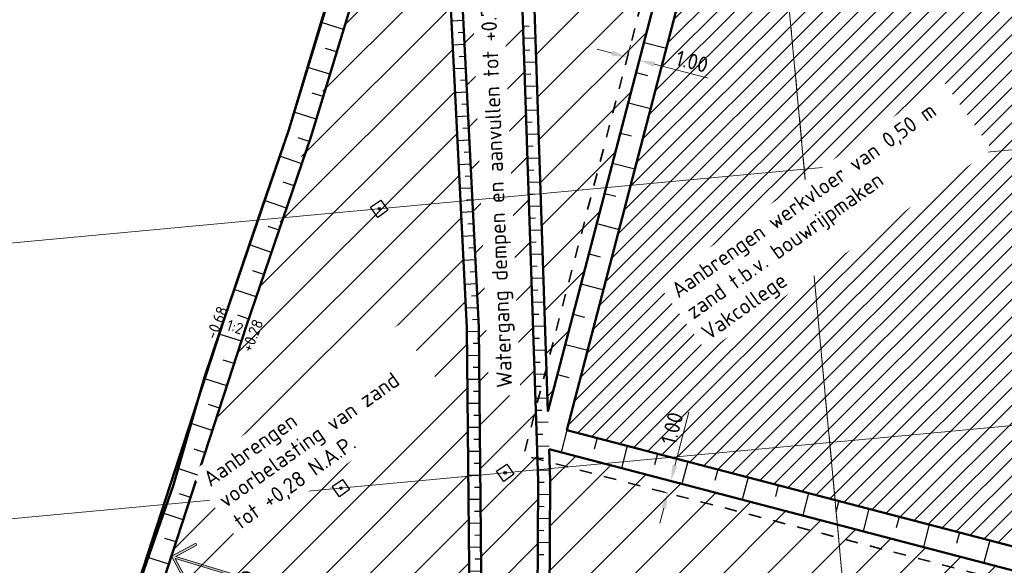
# Model space of a CAD drawing. Header units: metres. Extents: x 73551 to 77648, y 445066 to 446904.
# Tile 10 of 20: x 75012 to 75090, y 445427 to 445471. Entities that reach past the tile are written whole.
import ezdxf
from ezdxf.enums import TextEntityAlignment as Align

# ---------------------------------------------------------------- set-up
doc = ezdxf.new("R2010")
doc.units = ezdxf.units.M
doc.header["$PDMODE"] = 35
doc.header["$PDSIZE"] = 3
doc.linetypes.add('AL-PROFIEL-SO', pattern=[6.4, 4, -0.8, 0.8, -0.8])
doc.linetypes.add('VH-MATERIAALGRENS-SO', pattern=[2, 1, -1])
for name, color, linetype, lineweight in [('N-WE-GW-OPHOGING-WERK-A-500', 92, 'Continuous', 18), ('N-WE-GW-TALUDARCERING-S', 90, 'Continuous', 25), ('N-WE-GW-TALUDARCERING_KORT-G', 90, 'Continuous', 25), ('N-WE-GW-TALUDARCERING_LANG-G', 90, 'Continuous', 25), ('N-WE-GW-VOORBELASTING-GD', 90, 'Continuous', 50), ('N-WE-GW-VOORBELASTING-M', 7, 'Continuous', 18), ('N-WE-GW-VOORBELASTING_ZAKBAAK-S', 90, 'Continuous', 25), ('N-WE-KG-KADASTRAAL_BEBOUWING-G', 170, 'Continuous', 35), ('X-XX-AL-HOOGTELABEL-T18', 10, 'Continuous', 18), ('X-XX-AL-VERWIJZING-S-500', 7, 'Continuous', 18)]:
    doc.layers.add(name, color=color, linetype=linetype, lineweight=lineweight)
doc.layers.add('X-XX-AL-HULPLIJN-G', color=211, linetype='Continuous', lineweight=18, plot=False)
doc.styles.add('NLCS-ISO', font='NLCS-ISO.ttf')
doc.styles.add('NLCS-ISO-M500-T18', font='NLCS-ISO.ttf', dxfattribs={"height": 0.9})
doc.styles.add('NLCS-ISO-M500-T25', font='NLCS-ISO.ttf', dxfattribs={"height": 1.25})
doc.dimstyles.new('NLCS-M500-T25-PIJL_L3_H2', dxfattribs={"dimscale": 0.5, "dimtxt": 2.5, "dimasz": 2.5, "dimexe": 2, "dimexo": 2, "dimgap": 0.7, "dimtad": 1, "dimdec": 3, "dimzin": 0, "dimdsep": 46, "dimtxsty": 'NLCS-ISO-M500-T25', "dimcen": 0, "dimdle": 2, "dimclrd": 256, "dimclre": 256, "dimclrt": 256, "dimazin": 0, "dimtfac": 1, "dimtdec": 3, "dimtofl": 0, "dimtmove": 0, "dimatfit": 3, "dimfxl": 2, "dimfxlon": 1, "dimtfillclr": 256, "dimtolj": 1, "dimtzin": 0, "dimlwd": -1, "dimlwe": -1, "dimarcsym": 0})

# ---------------------------------------------------------------- blocks, each defined once
blk = doc.blocks.new('SGW-ZAKBAAK')
at = {"color": 0, "linetype": 'ByBlock', "lineweight": -2, "flags": 128}
blk.add_lwpolyline([(-0.25, 0.25), (0.25, 0.25), (0.25, -0.25), (-0.25, -0.25)], close=True, dxfattribs=at)
at = {"color": 0, "linetype": 'ByBlock', "lineweight": -2}
blk.add_circle((0, 0), 0.05, dxfattribs=at)
at = {"color": 0, "linetype": 'ByBlock', "lineweight": -2, "style": 'NLCS-ISO'}
blk.add_attdef('NUMMER', (0.4, -0.4), '', height=0.5, dxfattribs=at)
blk = doc.blocks.new('*U25')
at = {"linetype": 'AL-PROFIEL-SO', "flags": 128}
blk.add_lwpolyline([(0, 0), (270.79, 0)], dxfattribs=at)
at = {"style": 'NLCS-ISO'}
for tag, p in [('Aanzicht1', (0, -1)), ('Aanzicht2', (270.79, -1))]:
    blk.add_attdef(tag, text='', height=5, dxfattribs=at).set_placement(p, align=Align.TOP_CENTER)
blk = doc.blocks.new('*U32')
at = {"layer": 'N-WE-GW-TALUDARCERING_KORT-G'}
for p, q in [((75046.512, 445486.536), (75046.512, 445487.016)), ((75048.432, 445486.536), (75048.432, 445487.016)), ((75050.352, 445486.536), (75050.352, 445487.016)), ((75046.384, 445484.832), (75045.905, 445484.808)), ((75046.481, 445482.915), (75046.002, 445482.891)), ((75046.578, 445480.997), (75046.099, 445480.973)), ((75046.675, 445479.08), (75046.196, 445479.056)), ((75046.772, 445477.162), (75046.293, 445477.138)), ((75046.869, 445475.245), (75046.39, 445475.22)), ((75046.966, 445473.327), (75046.487, 445473.303)), ((75047.063, 445471.41), (75046.584, 445471.385)), ((75047.16, 445469.492), (75046.681, 445469.468)), ((75047.257, 445467.574), (75046.778, 445467.55)), ((75047.354, 445465.657), (75046.874, 445465.633)), ((75047.451, 445463.739), (75046.971, 445463.715)), ((75047.548, 445461.822), (75047.068, 445461.798)), ((75047.645, 445459.904), (75047.165, 445459.88)), ((75047.742, 445457.987), (75047.262, 445457.962)), ((75047.839, 445456.069), (75047.359, 445456.045)), ((75047.936, 445454.152), (75047.456, 445454.127)), ((75048.033, 445452.234), (75047.553, 445452.21)), ((75048.13, 445450.317), (75047.65, 445450.292)), ((75048.227, 445448.399), (75047.747, 445448.375)), ((75048.324, 445446.481), (75047.844, 445446.457)), ((75048.366, 445444.562), (75047.886, 445444.558)), ((75048.383, 445442.642), (75047.903, 445442.638)), ((75048.4, 445440.722), (75047.92, 445440.718)), ((75048.417, 445438.802), (75047.937, 445438.798)), ((75048.435, 445436.883), (75047.955, 445436.878)), ((75048.452, 445434.963), (75047.972, 445434.958)), ((75048.469, 445433.043), (75047.989, 445433.038)), ((75048.486, 445431.123), (75048.006, 445431.118)), ((75048.503, 445429.203), (75048.023, 445429.199)), ((75048.521, 445427.283), (75048.041, 445427.279)), ((75048.538, 445425.363), (75048.058, 445425.359)), ((75048.555, 445423.443), (75048.075, 445423.439)), ((75048.572, 445421.523), (75048.092, 445421.519)), ((75048.59, 445419.603), (75048.11, 445419.599)), ((75048.607, 445417.683), (75048.127, 445417.679)), ((75048.624, 445415.763), (75048.144, 445415.759))]:
    blk.add_line(p, q, dxfattribs=at)
at = {"layer": 'N-WE-GW-TALUDARCERING_LANG-G'}
for p, q in [((75047.472, 445486.536), (75047.472, 445487.496)), ((75049.392, 445486.536), (75049.392, 445487.496)), ((75046.336, 445485.791), (75045.377, 445485.743)), ((75046.433, 445483.874), (75045.474, 445483.825)), ((75046.53, 445481.956), (75045.571, 445481.908)), ((75046.627, 445480.039), (75045.668, 445479.99)), ((75046.724, 445478.121), (75045.765, 445478.073)), ((75046.821, 445476.203), (75045.862, 445476.155)), ((75046.918, 445474.286), (75045.959, 445474.237)), ((75047.014, 445472.368), (75046.056, 445472.32)), ((75047.111, 445470.451), (75046.153, 445470.402)), ((75047.208, 445468.533), (75046.25, 445468.485)), ((75047.305, 445466.616), (75046.347, 445466.567)), ((75047.402, 445464.698), (75046.444, 445464.65)), ((75047.499, 445462.781), (75046.541, 445462.732)), ((75047.596, 445460.863), (75046.638, 445460.815)), ((75047.693, 445458.946), (75046.734, 445458.897)), ((75047.79, 445457.028), (75046.831, 445456.979)), ((75047.887, 445455.11), (75046.928, 445455.062)), ((75047.984, 445453.193), (75047.025, 445453.144)), ((75048.081, 445451.275), (75047.122, 445451.227)), ((75048.178, 445449.358), (75047.219, 445449.309)), ((75048.275, 445447.44), (75047.316, 445447.392)), ((75048.357, 445445.522), (75047.397, 445445.514)), ((75048.374, 445443.602), (75047.414, 445443.594)), ((75048.392, 445441.682), (75047.432, 445441.674)), ((75048.409, 445439.762), (75047.449, 445439.754)), ((75048.426, 445437.843), (75047.466, 445437.834)), ((75048.443, 445435.923), (75047.483, 445435.914)), ((75048.46, 445434.003), (75047.5, 445433.994)), ((75048.478, 445432.083), (75047.518, 445432.074)), ((75048.495, 445430.163), (75047.535, 445430.154)), ((75048.512, 445428.243), (75047.552, 445428.234)), ((75048.529, 445426.323), (75047.569, 445426.314)), ((75048.546, 445424.403), (75047.587, 445424.394)), ((75048.564, 445422.483), (75047.604, 445422.475)), ((75048.581, 445420.563), (75047.621, 445420.555)), ((75048.598, 445418.643), (75047.638, 445418.635)), ((75048.615, 445416.723), (75047.655, 445416.715))]:
    blk.add_line(p, q, dxfattribs=at)
blk = doc.blocks.new('*U66')
h = blk.add_hatch(color=256)
h.dxf.hatch_style = 1
h.paths.add_polyline_path([(0, 10.25), (-3.12, 7.12), (-2.88, 6.88), (-0.17, 9.58), (-0.17, 0), (0.17, 0), (0.17, 9.58), (2.88, 6.88), (3.12, 7.12)])
h = blk.add_hatch(color=256)
h.dxf.hatch_style = 1
h.paths.add_polyline_path([(45.82, 10.25), (48.94, 7.12), (48.69, 6.88), (45.99, 9.58), (45.99, 0), (45.64, 0), (45.64, 9.58), (42.94, 6.88), (42.69, 7.12)])
blk.add_lwpolyline([(45.82, 10.25), (48.94, 7.12), (48.69, 6.88), (45.99, 9.58), (45.99, 0), (45.64, 0), (45.64, 9.58), (42.94, 6.88), (42.69, 7.12), (45.82, 10.25)], close=True)
at = {"linetype": 'AL-PROFIEL-SO', "flags": 128}
blk.add_lwpolyline([(0, 0), (45.82, 0)], dxfattribs=at)
at = {"style": 'NLCS-ISO'}
for tag, p in [('Aanzicht1', (0, -1)), ('Aanzicht2', (45.82, -1))]:
    blk.add_attdef(tag, text='', height=5, dxfattribs=at).set_placement(p, align=Align.TOP_CENTER)
blk = doc.blocks.new('*D105')
at = {"layer": 'Defpoints', "color": 0, "transparency": 16777216}
for p in [(75063.721, 445433.556), (75063.721, 445433.556), (75063.468, 445432.588)]:
    blk.add_point(p, dxfattribs=at)
at = {"layer": 'N-WE-GW-VOORBELASTING-M', "transparency": 16777216}
for p, q in [((75064.037, 445434.765), (75065.162, 445439.07)), ((75063.721, 445433.556), (75062.754, 445433.809)), ((75063.468, 445432.588), (75062.501, 445432.841)), ((75063.152, 445431.379), (75062.836, 445430.169))]:
    blk.add_line(p, q, dxfattribs=at)
for points in [[(75063.836, 445434.818), (75064.239, 445434.712), (75063.721, 445433.556)], [(75062.951, 445431.431), (75063.354, 445431.326), (75063.468, 445432.588)]]:
    blk.add_solid(points, dxfattribs=at)
at = {"layer": 'N-WE-GW-VOORBELASTING-M', "transparency": 16777216, "insert": (75063.815, 445437.769), "char_height": 1.25, "attachment_point": 5, "rotation": 75.35337, "style": 'NLCS-ISO-M500-T25'}
blk.add_mtext('\\A1;1.00', dxfattribs=at)
blk = doc.blocks.new('*D106')
at = {"layer": 'Defpoints', "color": 0, "transparency": 16777216}
for p in [(75061.208, 445467.259), (75059.983, 445466.525), (75060.951, 445466.273)]:
    blk.add_point(p, dxfattribs=at)
at = {"layer": 'N-WE-GW-VOORBELASTING-M', "transparency": 16777216}
for p, q in [((75059.03, 445467.826), (75057.821, 445468.141)), ((75060.235, 445467.493), (75060.492, 445468.479)), ((75061.203, 445467.241), (75061.46, 445468.227)), ((75062.417, 445466.944), (75066.724, 445465.823))]:
    blk.add_line(p, q, dxfattribs=at)
for points in [[(75059.083, 445468.028), (75058.978, 445467.624), (75060.24, 445467.511)], [(75062.47, 445467.146), (75062.365, 445466.742), (75061.208, 445467.259)]]:
    blk.add_solid(points, dxfattribs=at)
at = {"layer": 'N-WE-GW-VOORBELASTING-M', "transparency": 16777216, "insert": (75065.421, 445467.169), "char_height": 1.25, "attachment_point": 5, "rotation": 345.40467, "style": 'NLCS-ISO-M500-T25'}
blk.add_mtext('\\A1;1.00', dxfattribs=at)

msp = doc.modelspace()

# ---------------------------------------------------------------- hatches: boundary and pattern name
at = {"layer": 'N-WE-GW-OPHOGING-WERK-A-500'}
h = msp.add_hatch(dxfattribs=at)
h.set_pattern_fill('AGW-WERK_AANVULLEN-SOD', color=256, scale=0.2, pattern_type=2)
h.set_pattern_definition([(45, (0, 0), (-0.7071067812, 0.7071067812), [])])
h.paths.add_polyline_path([(75121.776, 445437.049), (75117.68, 445421.356), (75086.332, 445429.549), (75055.396, 445437.634), (75068.371, 445487.463), (75063.885, 445488.763), (75068.145, 445505.082), (75103.437, 445494.706), (75102.664, 445491.743), (75133.939, 445483.652), (75127.904, 445460.529)])
h = msp.add_hatch(dxfattribs=at)
h.set_pattern_fill('AGW-WERK_AANVULLEN-SOD', color=256, scale=0.5, pattern_type=2)
h.set_pattern_definition([(45, (0, 0), (-1.767766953, 1.767766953), [])])
h.paths.add_polyline_path([(75051.502, 445486.168), (75046.298, 445486.536), (75048.12, 445450.667), (75048.474, 445432.531), (75048.627, 445415.396), (75053.504, 445414.154), (75053.051, 445424.066), (75053.084, 445429.899), (75053.105, 445433.569)])

# ---------------------------------------------------------------- linework, layer by layer
at = {"layer": 'N-WE-GW-TALUDARCERING_KORT-G'}
for p, q in [((75036.966, 445467.943), (75036.076, 445468.213)), ((75060.951, 445466.273), (75061.842, 445466.041)), ((75035.873, 445464.348), (75034.983, 445464.618)), ((75052.085, 445464.23), (75052.565, 445464.246)), ((75052.149, 445462.306), (75052.629, 445462.322)), ((75034.768, 445460.757), (75033.887, 445461.057)), ((75059.691, 445461.434), (75060.582, 445461.203)), ((75052.213, 445460.383), (75052.693, 445460.399)), ((75052.277, 445458.459), (75052.757, 445458.475)), ((75033.555, 445457.2), (75032.674, 445457.5)), ((75052.341, 445456.535), (75052.821, 445456.551)), ((75058.431, 445456.596), (75059.322, 445456.364)), ((75032.342, 445453.644), (75031.461, 445453.944)), ((75052.405, 445454.612), (75052.885, 445454.628)), ((75052.469, 445452.688), (75052.949, 445452.704)), ((75057.171, 445451.757), (75058.062, 445451.525)), ((75052.533, 445450.765), (75053.013, 445450.781)), ((75031.129, 445450.087), (75030.249, 445450.387)), ((75052.597, 445448.841), (75053.077, 445448.857)), ((75029.916, 445446.531), (75029.036, 445446.831)), ((75052.661, 445446.917), (75053.141, 445446.933)), ((75055.911, 445446.919), (75056.802, 445446.687)), ((75052.725, 445444.994), (75053.205, 445445.01)), ((75052.789, 445443.07), (75053.269, 445443.086)), ((75054.651, 445442.08), (75055.542, 445441.848)), ((75052.853, 445441.146), (75053.333, 445441.162)), ((75052.917, 445439.223), (75053.397, 445439.239)), ((75052.981, 445437.299), (75053.461, 445437.315)), ((75057.815, 445437.003), (75057.582, 445436.112)), ((75053.045, 445435.375), (75053.525, 445435.391)), ((75062.653, 445435.74), (75062.42, 445434.85)), ((75067.491, 445434.478), (75067.258, 445433.587)), ((75053.104, 445433.452), (75053.584, 445433.449)), ((75072.329, 445433.215), (75072.096, 445432.325)), ((75077.167, 445431.953), (75076.934, 445431.062)), ((75053.093, 445431.527), (75053.573, 445431.524)), ((75082.005, 445430.69), (75081.772, 445429.8)), ((75053.082, 445429.602), (75053.562, 445429.6)), ((75024.092, 445428.668), (75023.208, 445428.956)), ((75086.843, 445429.428), (75086.61, 445428.537)), ((75053.072, 445427.678), (75053.552, 445427.675))]:
    msp.add_line(p, q, dxfattribs=at)
at = {"layer": 'N-WE-GW-TALUDARCERING_LANG-G'}
for p, q in [((75037.513, 445469.74), (75035.733, 445470.281)), ((75061.581, 445468.692), (75063.362, 445468.229)), ((75036.419, 445466.145), (75034.64, 445466.686)), ((75060.321, 445463.854), (75062.102, 445463.39)), ((75035.326, 445462.55), (75033.547, 445463.091)), ((75052.117, 445463.268), (75053.077, 445463.3)), ((75052.181, 445461.345), (75053.141, 445461.377)), ((75034.161, 445458.978), (75032.401, 445459.579)), ((75052.245, 445459.421), (75053.205, 445459.453)), ((75059.061, 445459.015), (75060.842, 445458.551)), ((75052.309, 445457.497), (75053.269, 445457.529)), ((75032.948, 445455.422), (75031.188, 445456.022)), ((75052.373, 445455.574), (75053.333, 445455.606)), ((75057.801, 445454.176), (75059.582, 445453.713)), ((75052.437, 445453.65), (75053.397, 445453.682)), ((75031.735, 445451.865), (75029.975, 445452.466)), ((75052.501, 445451.726), (75053.461, 445451.758)), ((75052.565, 445449.803), (75053.525, 445449.835)), ((75056.541, 445449.338), (75058.323, 445448.874)), ((75030.522, 445448.309), (75028.762, 445448.909)), ((75052.629, 445447.879), (75053.589, 445447.911)), ((75052.693, 445445.955), (75053.653, 445445.987)), ((75055.281, 445444.499), (75057.063, 445444.035)), ((75052.757, 445444.032), (75053.717, 445444.064)), ((75052.821, 445442.108), (75053.781, 445442.14)), ((75052.885, 445440.185), (75053.844, 445440.216)), ((75052.949, 445438.261), (75053.908, 445438.293)), ((75055.396, 445437.634), (75054.931, 445435.853)), ((75053.013, 445436.337), (75053.972, 445436.369)), ((75060.234, 445436.372), (75059.769, 445434.59)), ((75065.072, 445435.109), (75064.607, 445433.328)), ((75053.077, 445434.414), (75054.036, 445434.446)), ((75069.91, 445433.847), (75069.445, 445432.066)), ((75053.099, 445432.489), (75054.059, 445432.484)), ((75074.748, 445432.584), (75074.283, 445430.803)), ((75079.586, 445431.322), (75079.121, 445429.541)), ((75024.674, 445430.455), (75022.905, 445431.031)), ((75053.088, 445430.565), (75054.048, 445430.559)), ((75084.424, 445430.059), (75083.959, 445428.278)), ((75089.262, 445428.797), (75088.797, 445427.016)), ((75053.077, 445428.64), (75054.037, 445428.635)), ((75023.51, 445426.882), (75021.742, 445427.458))]:
    msp.add_line(p, q, dxfattribs=at)
at = {"layer": 'N-WE-GW-VOORBELASTING-GD', "flags": 128}
for points in [[(75048.627, 445415.396), (75040.989, 445417.602), (75022.336, 445423.276), (75029.739, 445446.013), (75034.888, 445461.11), (75040.252, 445478.749), (75045.949, 445495.79), (75086.562, 445532.847)], [(75053.881, 445439.121), (75066.138, 445486.193), (75061.652, 445487.494), (75066.843, 445507.383), (75089.379, 445500.758)], [(75121.776, 445437.049), (75117.68, 445421.356), (75086.332, 445429.549), (75055.396, 445437.634), (75068.371, 445487.463), (75063.885, 445488.763), (75068.145, 445505.082), (75103.437, 445494.706), (75102.664, 445491.743), (75133.939, 445483.652), (75127.904, 445460.529), (75121.776, 445437.049)], [(75044.137, 445496.271), (75042.731, 445492.302), (75040.287, 445484.835), (75037.818, 445477.292), (75035.481, 445469.529), (75033.12, 445461.688), (75031.348, 445456.504), (75029.557, 445451.267), (75026.371, 445441.872), (75023.891, 445433.242), (75020.648, 445423.946), (75018.002, 445416.117), (75016.176, 445409.939), (75014.331, 445403.699), (75012.692, 445398.783), (75012.008, 445396.732)], [(75053.981, 445436.101), (75054.065, 445433.582), (75054.011, 445424.085), (75054.523, 445412.863)], [(75118.996, 445419.11), (75087.647, 445427.303), (75053.981, 445436.101)]]:
    msp.add_lwpolyline(points, dxfattribs=at)
at = {"layer": 'X-XX-AL-HULPLIJN-G', "color": 7}
msp.add_line((75081.03, 445387.42), (75068.471, 445522.232), dxfattribs=at)

# ---------------------------------------------------------------- block references
at = {"layer": 'N-WE-GW-VOORBELASTING_ZAKBAAK-S', "xscale": 2, "yscale": 2, "zscale": 2}
for p, rotation in [((75040.372, 445455.367), 35.42973199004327), ((75050.457, 445434.211), 35.42973199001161)]:
    msp.add_blockref('SGW-ZAKBAAK', p, dxfattribs=dict(at, rotation=rotation))
at = {"layer": 'X-XX-AL-VERWIJZING-S-500', "xscale": 0.5, "yscale": 0.5, "zscale": 0.5, "rotation": 95.32228227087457}
msp.add_blockref('*U25', (75081.03, 445387.42), dxfattribs=at)

# ---------------------------------------------------------------- dimensions: what is measured, and where the dimension line sits
at = {"layer": 'N-WE-GW-VOORBELASTING-M'}
for p1, p2, distance, picture, middle in [((75059.983, 445466.525), (75060.951, 445466.273), 1.019, '*D106', (75065.421, 445467.169)), ((75063.468, 445432.588), (75063.721, 445433.556), 0, '*D105', (75063.815, 445437.769))]:
    dim = msp.add_aligned_dim(p1=p1, p2=p2, distance=distance, dimstyle='NLCS-M500-T25-PIJL_L3_H2', override={"dimdec": 2}, dxfattribs=at)
    dim.commit()
    dim.dimension.update_dxf_attribs({"geometry": picture, "text_midpoint": middle})

# ---------------------------------------------------------------- next in the draw order: texts
at = {"layer": 'X-XX-AL-HOOGTELABEL-T18', "insert": (75049.782, 445440.998), "char_height": 1.25, "attachment_point": 1, "rotation": 92.44073, "style": 'NLCS-ISO-M500-T18', "bg_fill": 3, "box_fill_scale": 1.5, "bg_fill_color": 256, "bg_fill_transparency": 0}
msp.add_mtext_dynamic_manual_height_columns('Watergang dempen en aanvullen tot +0.78 NAP', width=42.56316, gutter_width=4.5, heights=[0], dxfattribs=at)

# ---------------------------------------------------------------- next in the draw order: hatches: boundary and pattern name
at = {"layer": 'N-WE-GW-OPHOGING-WERK-A-500'}
h = msp.add_hatch(dxfattribs=at)
h.set_pattern_fill('AGW-WERK_AANVULLEN-SOD', color=256, scale=0.5, pattern_type=2)
h.set_pattern_definition([(45, (774.164, -487.5787), (-1.767766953, 1.767766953), [])])
h.paths.add_polyline_path([(75022.336, 445423.276), (75047.665, 445415.674), (75047.394, 445445.85), (75045.288, 445487.496), (75052.272, 445487.496), (75054.065, 445433.582), (75054.011, 445424.085), (75054.523, 445412.863), (75098.07, 445401.775), (75096.021, 445425.114), (75087.647, 445427.303), (75053.981, 445436.101), (75053.881, 445439.121), (75066.138, 445486.193), (75061.652, 445487.494), (75066.843, 445507.383), (75089.376, 445500.758), (75086.562, 445532.847), (75045.949, 445495.79)])

# ---------------------------------------------------------------- next in the draw order: linework, layer by layer
at = {"layer": 'N-WE-GW-TALUDARCERING_KORT-G'}
for p, q in [((75051.894, 445470.001), (75052.373, 445470.017)), ((75051.957, 445468.077), (75052.437, 445468.093)), ((75052.021, 445466.154), (75052.501, 445466.17))]:
    msp.add_line(p, q, dxfattribs=at)
at = {"layer": 'N-WE-GW-TALUDARCERING_LANG-G'}
for p, q in [((75051.925, 445469.039), (75052.885, 445469.071)), ((75051.989, 445467.116), (75052.949, 445467.147)), ((75052.053, 445465.192), (75053.013, 445465.224))]:
    msp.add_line(p, q, dxfattribs=at)
at = {"layer": 'N-WE-GW-VOORBELASTING-GD', "flags": 128}
for points in [[(75045.264, 445413.327), (75040.496, 445415.808), (75019.98, 445422.048), (75027.976, 445446.604), (75033.12, 445461.688), (75038.482, 445479.32), (75044.338, 445496.839), (75087.285, 445536.024), (75087.773, 445537.032), (75093.548, 445539.205), (75098.728, 445544.981), (75103.93, 445552.039)], [(75047.665, 445415.674), (75047.394, 445445.85), (75045.288, 445487.496), (75052.272, 445487.496), (75053.881, 445439.121)], [(75048.627, 445415.396), (75048.354, 445445.879), (75046.298, 445486.536), (75051.344, 445486.536), (75053.105, 445433.569), (75053.051, 445424.066), (75053.504, 445414.154)]]:
    msp.add_lwpolyline(points, dxfattribs=at)
at = {"layer": 'N-WE-KG-KADASTRAAL_BEBOUWING-G', "linetype": 'VH-MATERIAALGRENS-SO', "flags": 128}
msp.add_lwpolyline([(75088.362, 445426.082), (75051.932, 445435.603), (75064.925, 445485.504), (75060.438, 445486.805), (75066.136, 445508.633), (75106.882, 445496.654), (75106.132, 445493.781), (75137.407, 445485.689), (75129.931, 445457.047), (75123.733, 445433.298), (75119.714, 445417.899)], close=True, dxfattribs=at)
at = {"layer": 'X-XX-AL-HULPLIJN-G', "flags": 128}
for points in [[(74835.316, 445436.264), (75166.734, 445467.139)], [(74799.579, 445410.84), (75168.775, 445445.234)]]:
    msp.add_lwpolyline(points, dxfattribs=at)

# ---------------------------------------------------------------- next in the draw order: texts
at = {"layer": 'X-XX-AL-HOOGTELABEL-T18', "char_height": 1.25, "attachment_point": 1, "rotation": 35.43, "style": 'NLCS-ISO-M500-T18', "bg_fill": 3, "box_fill_scale": 1.5, "bg_fill_color": 256, "bg_fill_transparency": 0}
for s, width, insert in [('Aanbrengen werkvloer van 0,50 m zand t.b.v. bouwrijpmaken Vakcollege', 26.75324, (75063.603, 445449.18)), ('Aanbrengen voorbelasting van zand\\Ptot +0,28 N.A.P.', 19.16769, (75026.12, 445434.056))]:
    msp.add_mtext_dynamic_manual_height_columns(s, width=width, gutter_width=4.5, heights=[0], dxfattribs=dict(at, insert=insert))

# ---------------------------------------------------------------- next in the draw order: linework, layer by layer
at = {"layer": 'N-WE-GW-TALUDARCERING_KORT-G'}
for p, q in [((75028.745, 445442.96), (75027.861, 445443.248)), ((75027.582, 445439.387), (75026.698, 445439.675)), ((75026.419, 445435.814), (75025.534, 445436.102)), ((75025.255, 445432.241), (75024.371, 445432.529))]:
    msp.add_line(p, q, dxfattribs=at)
at = {"layer": 'N-WE-GW-TALUDARCERING_LANG-G'}
for p, q in [((75029.327, 445444.747), (75027.558, 445445.322)), ((75028.164, 445441.174), (75026.395, 445441.749)), ((75027, 445437.601), (75025.232, 445438.176)), ((75025.837, 445434.028), (75024.068, 445434.604))]:
    msp.add_line(p, q, dxfattribs=at)

# ---------------------------------------------------------------- next in the draw order: block references
at = {"layer": 'N-WE-GW-TALUDARCERING-S'}
msp.add_blockref('*U32', (0, 0), dxfattribs=at)
at = {"layer": 'N-WE-GW-VOORBELASTING_ZAKBAAK-S', "xscale": 2, "yscale": 2, "zscale": 2, "rotation": 35.42973199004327}
msp.add_blockref('SGW-ZAKBAAK', (75037.299, 445432.986), dxfattribs=at)
at = {"layer": 'X-XX-AL-VERWIJZING-S-500', "xscale": 0.4999999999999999, "yscale": 0.4999999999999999, "zscale": 0.4999999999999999, "rotation": 73.08135573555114}
msp.add_blockref('*U66', (75021.963, 445404.114), dxfattribs=at).add_auto_attribs({'Aanzicht1': '3', 'Aanzicht2': '3'})

# ---------------------------------------------------------------- next in the draw order: texts
at = {"layer": 'X-XX-AL-HOOGTELABEL-T18', "char_height": 0.9, "attachment_point": 1, "style": 'NLCS-ISO-M500-T18'}
for s, width, insert, rotation in [('-0.68', 2.58585, (75026.435, 445445.149), 68.37044), ('+0.28', 2.58585, (75029.302, 445444.139), 68.37044), ('1:2', 4.39214, (75028.333, 445446.516), 342.39602)]:
    msp.add_mtext_dynamic_manual_height_columns(s, width=width, gutter_width=4.5, heights=[0], dxfattribs=dict(at, insert=insert, rotation=rotation))

doc.saveas('drawing.dxf')
